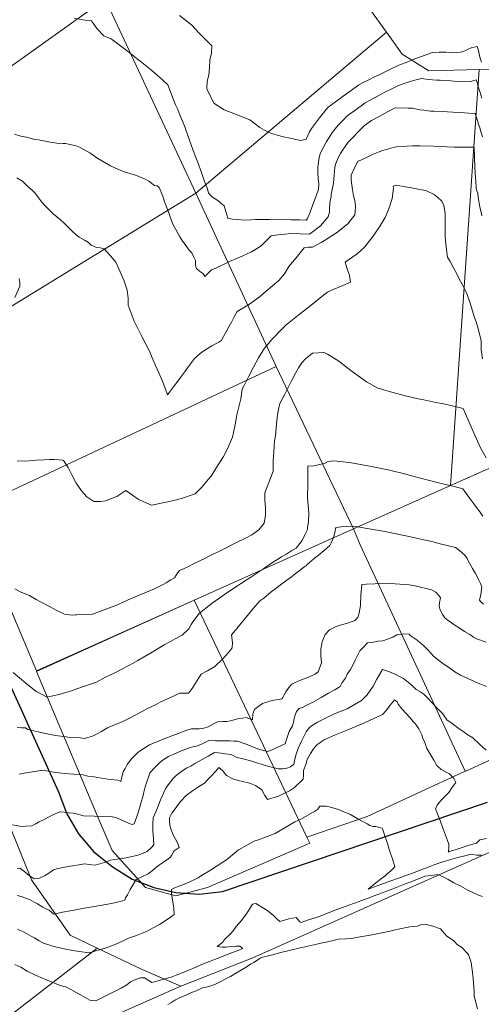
# Model space of a CAD drawing. Header units: inches. Extents: x 11351264 to 11356330, y 6702313 to 6706468.
# Tile 55 of 160: x 11352192 to 11352467, y 6705263 to 6705850. Entities that reach past the tile are written whole.
import ezdxf

# ---------------------------------------------------------------- set-up
doc = ezdxf.new("R2010")
doc.units = ezdxf.units.IN
doc.header["$MEASUREMENT"] = 0
doc.layers.add('Shumate_Contours_clip1', color=7, linetype='Continuous', lineweight=0)
doc.layers.add('Shumate_Parcels_clip1', color=7, linetype='Continuous', lineweight=0)
doc.layers.add('Shumate_Streets_clip1', color=7, linetype='Continuous')

msp = doc.modelspace()

# ---------------------------------------------------------------- linework, layer by layer
at = {"layer": 'Shumate_Contours_clip1'}
for points, elevation in [([(11352224.37, 6705851.37), (11352231.85, 6705850.08), (11352234.67, 6705849.76), (11352238.01, 6705845.3), (11352242.06, 6705840.91), (11352246.42, 6705839.06), (11352255.16, 6705832.42), (11352258.24, 6705830.04), (11352263.87, 6705825.75), (11352269.79, 6705820.96), (11352272.39, 6705818.84), (11352277.37, 6705814.41), (11352280.21, 6705811.68), (11352282.28, 6705806.35), (11352283.18, 6705804.26), (11352284.97, 6705799.73), (11352286.18, 6705796.86), (11352287.67, 6705793.11), (11352289.18, 6705789.46), (11352290.37, 6705786.49), (11352292.35, 6705780.76), (11352295.27, 6705773.02), (11352296.66, 6705769.26), (11352298.14, 6705765.23), (11352300.32, 6705759.2), (11352302.24, 6705753.81), (11352303.88, 6705749.45), (11352304.65, 6705746.97), (11352307.03, 6705744.51), (11352310.04, 6705742.58), (11352311.89, 6705740.96), (11352313.94, 6705739.31), (11352314.99, 6705735.91), (11352316.12, 6705732.03), (11352318.9, 6705731.38), (11352321.92, 6705731.27), (11352326.11, 6705730.9), (11352329.83, 6705731.07), (11352332.54, 6705731.12), (11352335.06, 6705731.14), (11352337.58, 6705731.17), (11352340.96, 6705731.19), (11352343.58, 6705731.38), (11352348.61, 6705731.26), (11352353.76, 6705731.04), (11352358.76, 6705730.93), (11352362.84, 6705730.88), (11352363.64, 6705731.81), (11352364.06, 6705732.79), (11352365.28, 6705735.67), (11352366.89, 6705740.23), (11352368.55, 6705744.76), (11352370.2, 6705749.3), (11352370.39, 6705752.33), (11352370.02, 6705755.71), (11352369.73, 6705759.04), (11352369.72, 6705761.76), (11352369.77, 6705762.14), (11352369.79, 6705762.31), (11352369.83, 6705762.73), (11352370.31, 6705766.77), (11352370.77, 6705768.96), (11352371.45, 6705771.01), (11352372.87, 6705774.02), (11352374.98, 6705777.69), (11352376.12, 6705779.51), (11352377.15, 6705781.24), (11352378.56, 6705783.28), (11352380.09, 6705785.3), (11352381.88, 6705787.62), (11352383.44, 6705789.19), (11352385.01, 6705790.79), (11352386.88, 6705792.71), (11352388.74, 6705794.08), (11352391.81, 6705796.35), (11352398.06, 6705800.88), (11352403.18, 6705803.7), (11352407.88, 6705806.29), (11352410.08, 6705807.48), (11352413.44, 6705809.07), (11352417.07, 6705810.73), (11352419.53, 6705811.88), (11352424.22, 6705813.34), (11352427.66, 6705814.35), (11352431.67, 6705815.38), (11352435.74, 6705814.75), (11352440.54, 6705814.44), (11352442.69, 6705814.29), (11352446.12, 6705814.16), (11352449.05, 6705813.89), (11352453.11, 6705813.61), (11352460.34, 6705813.39), (11352464.32, 6705814.53), (11352464.95, 6705812.35), (11352465.51, 6705810.42), (11352466.36, 6705807.56), (11352467.54, 6705803.71)], 1424), ([(11352287.31, 6705853.08), (11352291.6, 6705849.53), (11352294.78, 6705846.97), (11352298.83, 6705842.64), (11352302.21, 6705839.31), (11352306.54, 6705834.87), (11352306.28, 6705830.52), (11352305.34, 6705826.31), (11352305.22, 6705821.95), (11352304.77, 6705817.46), (11352303.86, 6705813.71), (11352303.6, 6705809.21), (11352307.78, 6705800.61), (11352313.85, 6705796.72), (11352320.65, 6705794.15), (11352329.13, 6705790.75), (11352335.2, 6705786.16), (11352337.9, 6705784.53), (11352340.92, 6705783.13), (11352342.83, 6705782.36), (11352345.67, 6705781.47), (11352347.62, 6705780.95), (11352350.01, 6705780.39), (11352352.2, 6705779.91), (11352354.18, 6705779.55), (11352356.74, 6705778.96), (11352359.66, 6705778.33), (11352362.79, 6705779.24), (11352363.89, 6705781.45), (11352364.9, 6705783.49), (11352365.95, 6705785.61), (11352368.39, 6705788.74), (11352370.83, 6705791.86), (11352373.26, 6705794.98), (11352375.47, 6705797.77), (11352375.72, 6705798.07), (11352375.94, 6705798.29), (11352380.29, 6705801.41), (11352384.95, 6705804.79), (11352389.62, 6705808.16), (11352394.29, 6705811.53), (11352396.48, 6705812.76), (11352399.83, 6705814.45), (11352403.23, 6705816.11), (11352405.89, 6705817.45), (11352410.02, 6705819.44), (11352411.95, 6705820.41), (11352418.02, 6705823.33), (11352423.56, 6705825.42), (11352427.11, 6705826.93), (11352430.99, 6705828.35), (11352438.26, 6705830.97), (11352442.2, 6705831.17), (11352446.18, 6705831.16), (11352452.51, 6705830.6), (11352455.03, 6705831.16), (11352457.44, 6705831.9), (11352459.39, 6705832.85), (11352461.21, 6705833.77), (11352464.91, 6705834.53), (11352465.62, 6705832.01), (11352466.44, 6705828.18), (11352467.38, 6705825.18)], 1422), ([(11352188.91, 6705782.18), (11352192.52, 6705781.03), (11352196.01, 6705780.28), (11352200.96, 6705778.95), (11352203.13, 6705778.69), (11352210.27, 6705777.41), (11352216.57, 6705776.46), (11352217.89, 6705776.63), (11352219.34, 6705776.55), (11352225.69, 6705775.18), (11352227.68, 6705774.41), (11352233.78, 6705770.99), (11352238.62, 6705767.58), (11352246.03, 6705763.23), (11352246.87, 6705762.75), (11352251.84, 6705760.6), (11352254.23, 6705759.75), (11352259.52, 6705758.07), (11352261.56, 6705757.41), (11352266.75, 6705755.3), (11352268.95, 6705754.03), (11352272.25, 6705751.55), (11352273.99, 6705751.29), (11352275.12, 6705750.22), (11352277.3, 6705745.12), (11352278.13, 6705742.38), (11352279.24, 6705739.18), (11352281.14, 6705734.55), (11352283.15, 6705728.82), (11352285.11, 6705725.21), (11352287.53, 6705720.88), (11352289.06, 6705718.3), (11352290.63, 6705716.26), (11352292.93, 6705712.98), (11352294.53, 6705711.35), (11352295.85, 6705708.69), (11352296.71, 6705706.8), (11352296.9, 6705703.98), (11352297.41, 6705701.99), (11352299.14, 6705700.46), (11352300.95, 6705699.08), (11352301.07, 6705698.99), (11352301.1, 6705698.96), (11352302.54, 6705697.17), (11352303.6, 6705698.41), (11352306.42, 6705701.07), (11352308.89, 6705702.08), (11352311.28, 6705703.26), (11352313.94, 6705704.64), (11352316.37, 6705705.69), (11352318.47, 6705706.69), (11352320.5, 6705707.61), (11352324.97, 6705709.61), (11352330.12, 6705711.86), (11352335.74, 6705715.36), (11352337.88, 6705717.45), (11352342.04, 6705721.43), (11352347.55, 6705722.21), (11352350.14, 6705722.51), (11352353.99, 6705722.91), (11352359.18, 6705722.65), (11352364.78, 6705722.42), (11352371.45, 6705727.44), (11352376.04, 6705732.74), (11352376.65, 6705735.51), (11352376.8, 6705738.24), (11352377.19, 6705742.49), (11352377.74, 6705744.66), (11352377.83, 6705746.19), (11352378.59, 6705750.19), (11352379.04, 6705752.71), (11352379.37, 6705755.42), (11352379.5, 6705757.65), (11352379.7, 6705760), (11352379.96, 6705762.36), (11352380.54, 6705764.69), (11352381.98, 6705768.03), (11352383.4, 6705770.64), (11352384.72, 6705772.76), (11352387.88, 6705777.45), (11352391.02, 6705780.61), (11352394.12, 6705783.76), (11352397.58, 6705787.27), (11352401.79, 6705790.34), (11352406.72, 6705792.98), (11352409.87, 6705794.64), (11352411.66, 6705795.6), (11352415.9, 6705797.84), (11352423.7, 6705797.7), (11352426.3, 6705797.58), (11352428.94, 6705797.05), (11352430.93, 6705796.74), (11352432.93, 6705796.41), (11352436.91, 6705795.97), (11352438.98, 6705795.87), (11352443.86, 6705795.6), (11352450.35, 6705795.35), (11352455.13, 6705795.05), (11352457.26, 6705794.91), (11352459.92, 6705794.76), (11352463.74, 6705794.53), (11352464.83, 6705790.89), (11352465.04, 6705790.21), (11352465.67, 6705788.1), (11352466.35, 6705785.89), (11352467.02, 6705783.71), (11352468.05, 6705780.59)], 1426), ([(11352190.12, 6705756.03), (11352193.59, 6705754.08), (11352195.34, 6705752.31), (11352197.23, 6705750.51), (11352199.38, 6705748.74), (11352201.05, 6705747.1), (11352203.26, 6705744.03), (11352205.15, 6705741.53), (11352207.18, 6705739.42), (11352209.2, 6705737.29), (11352211.89, 6705734.56), (11352216.25, 6705730.94), (11352218.46, 6705729.05), (11352220.41, 6705727.09), (11352222.57, 6705724.78), (11352223.48, 6705724), (11352225.53, 6705722.13), (11352227.32, 6705720.74), (11352230.56, 6705718.96), (11352233.07, 6705717.39), (11352234.6, 6705715.99), (11352237.8, 6705714.57), (11352239.94, 6705714.34), (11352242.31, 6705713.64), (11352246.06, 6705709.43), (11352249.2, 6705705.7), (11352251.04, 6705701.71), (11352253.28, 6705696.83), (11352254.08, 6705694.94), (11352256.06, 6705688.94), (11352256.57, 6705684.17), (11352256.71, 6705680.08), (11352258.37, 6705675.25), (11352260.12, 6705670.56), (11352264.82, 6705661.35), (11352269.55, 6705652.28), (11352271.03, 6705648.7), (11352272.9, 6705644.15), (11352274.87, 6705639.67), (11352276.85, 6705635.2), (11352278.67, 6705630.61), (11352280.06, 6705626.59), (11352283.73, 6705631.32), (11352285.08, 6705633.18), (11352287.94, 6705636.93), (11352290.8, 6705640.87), (11352292.09, 6705642.58), (11352296.16, 6705648.28), (11352299.51, 6705651.23), (11352301.16, 6705652.38), (11352303.3, 6705653.89), (11352306.59, 6705655.79), (11352310.66, 6705657.95), (11352311.98, 6705658.74), (11352312.18, 6705658.72), (11352313.6, 6705661.38), (11352315.14, 6705664.23), (11352316.69, 6705667.09), (11352318.24, 6705669.93), (11352319.78, 6705673.11), (11352321.63, 6705676.23), (11352326, 6705678.91), (11352328.44, 6705680.26), (11352330.36, 6705681.59), (11352335, 6705684.97), (11352338.92, 6705688.47), (11352346.59, 6705694.73), (11352349.86, 6705698.77), (11352352.52, 6705703.06), (11352356.79, 6705708.36), (11352359.31, 6705711.4), (11352361.55, 6705714.27), (11352364.17, 6705714.62), (11352366.52, 6705714.79), (11352371.72, 6705717.53), (11352373.81, 6705718.72), (11352380.86, 6705723.18), (11352387.64, 6705728.64), (11352391.92, 6705733.92), (11352392.11, 6705735.82), (11352392.32, 6705739.37), (11352391.85, 6705742.62), (11352391.13, 6705745.31), (11352390.53, 6705748.86), (11352390.03, 6705751.98), (11352389.59, 6705754.84), (11352389.71, 6705757.64), (11352391.5, 6705761.63), (11352392.57, 6705763.9), (11352393.67, 6705765.98), (11352395.44, 6705766.68), (11352399.19, 6705768.39), (11352402.84, 6705770.14), (11352405.7, 6705771.36), (11352408.6, 6705772.3), (11352411.29, 6705773.28), (11352413.85, 6705773.96), (11352417.57, 6705774.74), (11352422.75, 6705775.03), (11352426.17, 6705775.11), (11352430.84, 6705775.11), (11352438.86, 6705774.89), (11352441.11, 6705774.84), (11352446.79, 6705774.53), (11352451.29, 6705774.32), (11352454.81, 6705774.32), (11352462.19, 6705774.47), (11352463.04, 6705774.43), (11352463.13, 6705774.18), (11352463.28, 6705768.39), (11352463.5, 6705762.24), (11352463.78, 6705756.16), (11352463.99, 6705754.11), (11352464.16, 6705750.19), (11352464.63, 6705748.32), (11352465.25, 6705746.84), (11352465.45, 6705744.32), (11352466.43, 6705738.72), (11352467.16, 6705735.37), (11352467.64, 6705733.32)], 1428), ([(11352190.36, 6705587.21), (11352194.86, 6705586.89), (11352197.6, 6705587.2), (11352202.03, 6705587.64), (11352206.44, 6705587.82), (11352209.52, 6705587.9), (11352212.58, 6705587.96), (11352215.51, 6705587.85), (11352217.75, 6705587.57), (11352218.15, 6705587.27), (11352218.48, 6705586.76), (11352220.75, 6705583.13), (11352223.23, 6705578.35), (11352225.62, 6705573.79), (11352228.75, 6705569.32), (11352231.95, 6705565.75), (11352236.07, 6705562.85), (11352240.08, 6705562.93), (11352243.11, 6705563.37), (11352249.84, 6705565.82), (11352252.3, 6705567.54), (11352255.31, 6705569.42), (11352259.19, 6705566.61), (11352262.69, 6705564.37), (11352266.4, 6705562.4), (11352270.46, 6705560.79), (11352279.38, 6705562.39), (11352284.62, 6705563.7), (11352288.43, 6705564.74), (11352296.62, 6705567.43), (11352300.81, 6705571.69), (11352304.32, 6705576), (11352306.22, 6705578.02), (11352309.02, 6705582.57), (11352313.52, 6705589.7), (11352314.7, 6705591.88), (11352316.26, 6705595.32), (11352318.87, 6705601.24), (11352319.52, 6705604.05), (11352320.49, 6705608.82), (11352321.45, 6705614.69), (11352323.88, 6705624.17), (11352324.72, 6705629.96), (11352325.75, 6705632.05), (11352328.54, 6705637.69), (11352331.42, 6705643.12), (11352334.29, 6705648.56), (11352337.9, 6705654.33), (11352339.26, 6705655.84), (11352342.39, 6705659.5), (11352344.08, 6705661.42), (11352346.5, 6705663.92), (11352350.68, 6705668.23), (11352358.67, 6705674.57), (11352363.04, 6705677.98), (11352366.71, 6705680.83), (11352373.26, 6705685.97), (11352375.54, 6705687.77), (11352378.08, 6705688.97), (11352384.74, 6705691.8), (11352389.23, 6705693.88), (11352388.64, 6705697.76), (11352387.14, 6705702.38), (11352386.18, 6705705.82), (11352393.21, 6705710.72), (11352397.6, 6705714.65), (11352402.13, 6705720.46), (11352406.55, 6705726.93), (11352409.86, 6705732.32), (11352411.49, 6705736.15), (11352412.42, 6705738.17), (11352414.08, 6705743.71), (11352414.92, 6705749.9), (11352414.79, 6705751.1), (11352415.26, 6705751.38), (11352416.58, 6705751.67), (11352420.92, 6705750.88), (11352423.33, 6705750.44), (11352425.74, 6705750.02), (11352429.57, 6705749.35), (11352431.89, 6705748.96), (11352434.19, 6705748.6), (11352439.25, 6705746.06), (11352441.13, 6705744.55), (11352443.76, 6705742.16), (11352444.92, 6705739.49), (11352445.76, 6705735.09), (11352445.69, 6705728.23), (11352445.66, 6705723.87), (11352445.84, 6705721.17), (11352445.93, 6705718.43), (11352446.57, 6705713.04), (11352447.13, 6705708.68), (11352448.64, 6705706.05), (11352450.79, 6705702.45), (11352452.45, 6705699.23), (11352454.07, 6705695.88), (11352455.82, 6705692.52), (11352457.4, 6705689.36), (11352458.96, 6705686.51), (11352460.77, 6705680.66), (11352461.85, 6705677.2), (11352463.26, 6705672.74), (11352464.2, 6705670.06), (11352465.71, 6705665.42), (11352467.15, 6705658.72), (11352467.29, 6705653.41), (11352468.07, 6705647.99)], 1430), ([(11352191.54, 6705696.04), (11352191.97, 6705693.59), (11352192.01, 6705691.46), (11352188.98, 6705684.68)], 1430), ([(11352189.02, 6705510.81), (11352192.15, 6705509.03), (11352197.83, 6705506.77), (11352201.71, 6705504.44), (11352204.41, 6705503.08), (11352206.25, 6705502.04), (11352208.17, 6705500.97), (11352210.45, 6705499.83), (11352213.26, 6705498.21), (11352218.69, 6705495.62), (11352223.17, 6705495.09), (11352224.99, 6705495.3), (11352225.75, 6705495.22), (11352231.2, 6705495.36), (11352235.3, 6705495.58), (11352240.76, 6705497.58), (11352245.5, 6705499.31), (11352250.29, 6705501.2), (11352253.68, 6705502.81), (11352258.35, 6705505.07), (11352263.24, 6705507.05), (11352267.56, 6705508.77), (11352272.39, 6705510.72), (11352277.17, 6705513.15), (11352279.24, 6705514.27), (11352282.17, 6705516.14), (11352284.35, 6705517.26), (11352286.34, 6705520.54), (11352287.18, 6705521.62), (11352291.36, 6705523.5), (11352296.87, 6705526.2), (11352302.28, 6705528.82), (11352305.05, 6705530.21), (11352313.19, 6705534.28), (11352321.24, 6705538.5), (11352325.85, 6705540.67), (11352330.38, 6705542.98), (11352334.51, 6705545.92), (11352337.76, 6705550.04), (11352338.63, 6705554.58), (11352338.49, 6705559.11), (11352338.08, 6705563.6), (11352338.07, 6705568.14), (11352341.46, 6705576.86), (11352343.05, 6705580.98), (11352343.13, 6705584.13), (11352343.22, 6705586.81), (11352343.33, 6705590.08), (11352343.45, 6705592.51), (11352343.64, 6705595.98), (11352344.01, 6705599.08), (11352344.44, 6705602.03), (11352344.9, 6705606.61), (11352345.39, 6705611.2), (11352346.01, 6705615.8), (11352346.67, 6705619.75), (11352346.83, 6705620.61), (11352346.95, 6705620.9), (11352350.13, 6705626.89), (11352353.2, 6705633.26), (11352354.42, 6705635.61), (11352356.42, 6705639.57), (11352358.32, 6705642.59), (11352360.3, 6705645.63), (11352362.36, 6705648.14), (11352366.7, 6705651.49), (11352373.62, 6705651.92), (11352375.55, 6705650.75), (11352382.38, 6705646.63), (11352386.9, 6705643.12), (11352390.32, 6705640.57), (11352398.83, 6705634.4), (11352405.54, 6705630.63), (11352407.17, 6705630.12), (11352409.01, 6705629.57), (11352411.83, 6705628.7), (11352421.19, 6705626.07), (11352429.73, 6705624.24), (11352432.98, 6705623.49), (11352440.16, 6705622.06), (11352444.77, 6705621.24), (11352446.73, 6705620.81), (11352456.55, 6705618.33), (11352459.78, 6705610.65), (11352461.82, 6705606.05), (11352466.06, 6705596.74), (11352467.11, 6705594.59), (11352470.16, 6705588.88)], 1432), ([(11352188.06, 6705460.75), (11352195.49, 6705454.37), (11352201.85, 6705449.44), (11352204.87, 6705447.88), (11352208.27, 6705446.04), (11352211.78, 6705446.85), (11352215.49, 6705447.7), (11352222.74, 6705449.88), (11352226.01, 6705451.04), (11352229.99, 6705452.44), (11352234.71, 6705454.1), (11352237.69, 6705455.01), (11352243.17, 6705457.95), (11352248.38, 6705460.42), (11352253.24, 6705462.98), (11352259.19, 6705466.23), (11352262.48, 6705467.98), (11352271.04, 6705472.96), (11352278.16, 6705477.42), (11352281.81, 6705479.41), (11352284.71, 6705480.95), (11352288.93, 6705483.17), (11352292.76, 6705486.87), (11352294.22, 6705489.49), (11352295.87, 6705491.77), (11352298.96, 6705496.04), (11352302.88, 6705499.2), (11352306.66, 6705502.12), (11352310.76, 6705505.01), (11352316.05, 6705508.75), (11352321.79, 6705512.56), (11352323.7, 6705513.8), (11352327.57, 6705516.36), (11352329.75, 6705517.77), (11352334.57, 6705520.98), (11352337.54, 6705522.93), (11352342.24, 6705526.08), (11352344.63, 6705527.58), (11352348.15, 6705529.81), (11352350.69, 6705531.33), (11352354.25, 6705533.54), (11352356.76, 6705535.08), (11352359.14, 6705537.76), (11352360.42, 6705539.66), (11352362.05, 6705543.01), (11352363.55, 6705546.13), (11352363.58, 6705547.3), (11352363.8, 6705548.35), (11352364.31, 6705551.04), (11352364.5, 6705556), (11352364.05, 6705560.56), (11352363.58, 6705565.1), (11352363.71, 6705567.93), (11352363.88, 6705570.73), (11352363.84, 6705573.18), (11352363.86, 6705575.6), (11352363.87, 6705578.03), (11352363.82, 6705580.13), (11352363.82, 6705583.98), (11352367.49, 6705584.22), (11352370.81, 6705585.01), (11352373.7, 6705585.63), (11352375.64, 6705586.47), (11352379.23, 6705587.19), (11352388.73, 6705586.2), (11352396.41, 6705584.74), (11352398.5, 6705584.45), (11352400.82, 6705583.99), (11352412.6, 6705581.58), (11352421.48, 6705579.34), (11352426.55, 6705578.09), (11352435.53, 6705575.56), (11352440.93, 6705574.22), (11352451.09, 6705571.74), (11352456.27, 6705570.47), (11352460.55, 6705564.59), (11352462.89, 6705561.41), (11352464.43, 6705559.37), (11352466.59, 6705556.45), (11352468.3, 6705554.16)], 1434), ([(11352190.34, 6705428.05), (11352192.95, 6705427.77), (11352195.39, 6705427.8), (11352196.79, 6705426.79), (11352202.23, 6705425.54), (11352204.52, 6705424.98), (11352213.22, 6705423.25), (11352219.67, 6705422.36), (11352221.67, 6705422.1), (11352228, 6705421.74), (11352229.22, 6705421.68), (11352230.8, 6705421.5), (11352235.76, 6705422.98), (11352237.76, 6705423.92), (11352240.82, 6705425.64), (11352244.32, 6705427.79), (11352249.39, 6705429.94), (11352251.67, 6705430.8), (11352254.3, 6705431.88), (11352257.4, 6705433.57), (11352264.56, 6705437.35), (11352268.25, 6705439.36), (11352272.85, 6705441.58), (11352275.8, 6705443), (11352280.09, 6705445), (11352283.32, 6705446.56), (11352287.31, 6705448.47), (11352292.67, 6705448.43), (11352294.78, 6705451.27), (11352296.76, 6705454.47), (11352298.78, 6705457.58), (11352300.15, 6705459.74), (11352303.99, 6705461.72), (11352308.4, 6705464.43), (11352312.94, 6705468.85), (11352316.53, 6705472.72), (11352318.67, 6705475.47), (11352318.91, 6705478.64), (11352318.32, 6705483.33), (11352320.62, 6705486.04), (11352322.32, 6705488.15), (11352326.03, 6705492.63), (11352331.45, 6705499.11), (11352335.15, 6705503.5), (11352337.48, 6705505.27), (11352342.01, 6705508.94), (11352345.79, 6705511.76), (11352349.07, 6705514.31), (11352353.98, 6705517.95), (11352356.26, 6705519.63), (11352362.12, 6705523.99), (11352362.81, 6705524.53), (11352363.46, 6705525.19), (11352367.58, 6705528.86), (11352370.11, 6705530.9), (11352373.52, 6705533.64), (11352377, 6705536.59), (11352377.66, 6705538.11), (11352378.8, 6705540.4), (11352379.69, 6705543.34), (11352380.54, 6705547.38), (11352383.62, 6705547.66), (11352386.68, 6705547.98), (11352390.5, 6705548.09), (11352393.61, 6705547.84), (11352399.17, 6705546.77), (11352408.72, 6705545.08), (11352414.57, 6705543.98), (11352423.31, 6705542.17), (11352432.97, 6705539.97), (11352437.73, 6705538.96), (11352442.69, 6705537.67), (11352451.93, 6705535.34), (11352454.27, 6705533.57), (11352457.58, 6705530.71), (11352458.91, 6705528.8), (11352459.53, 6705527.51), (11352462.15, 6705522.92), (11352463.83, 6705519.98), (11352464.86, 6705518.04), (11352465.9, 6705516.01), (11352466.8, 6705513.89), (11352467.67, 6705512), (11352466.96, 6705507.28), (11352466.22, 6705503.98), (11352466.96, 6705502.92), (11352468.54, 6705501.51)], 1436), ([(11352191.58, 6705400.11), (11352196.94, 6705401.14), (11352201.01, 6705401.68), (11352205.72, 6705402.42), (11352212.04, 6705401.29), (11352218.88, 6705400.53), (11352224.28, 6705400.08), (11352229.68, 6705399.64), (11352232.52, 6705399.02), (11352236.32, 6705398.46), (11352240.79, 6705397.64), (11352245.97, 6705396.97), (11352250.54, 6705396.45), (11352252.19, 6705395.69), (11352252.87, 6705398.44), (11352253.74, 6705401.49), (11352254.78, 6705403.52), (11352256.03, 6705405.97), (11352257.46, 6705407.75), (11352258.87, 6705409.54), (11352260.77, 6705411.41), (11352262.66, 6705413.17), (11352266.03, 6705415.46), (11352269.33, 6705417.61), (11352277.42, 6705421.07), (11352284.78, 6705423.85), (11352292.15, 6705426.53), (11352294.44, 6705427.13), (11352296.75, 6705427.27), (11352299.07, 6705427.23), (11352301.07, 6705427.3), (11352301.73, 6705427.57), (11352304.39, 6705428.41), (11352308.01, 6705430.44), (11352309.83, 6705431.35), (11352313.21, 6705431.63), (11352315.48, 6705431.47), (11352317.7, 6705431.99), (11352322.56, 6705433.31), (11352324.79, 6705433.56), (11352327.09, 6705433.95), (11352330.9, 6705432.58), (11352331.03, 6705436.14), (11352332, 6705438.71), (11352333.96, 6705440.28), (11352336.82, 6705442.23), (11352341.21, 6705443.63), (11352343.47, 6705444.29), (11352346.75, 6705444.65), (11352348.3, 6705445.16), (11352348.91, 6705445.97), (11352349.54, 6705447.15), (11352350.62, 6705449.27), (11352352.51, 6705451.86), (11352354.3, 6705453.82), (11352355.81, 6705454.61), (11352359.47, 6705456.16), (11352363.13, 6705457.7), (11352368.23, 6705459.85), (11352369.99, 6705461.14), (11352371.98, 6705466.54), (11352371.67, 6705470.73), (11352371.58, 6705474.83), (11352372.32, 6705479.18), (11352373.18, 6705481.08), (11352374.21, 6705483.49), (11352376.82, 6705486.23), (11352380.4, 6705487.99), (11352383.37, 6705489), (11352388.13, 6705490.54), (11352391.76, 6705491.89), (11352393.72, 6705493.61), (11352394.46, 6705496.47), (11352395.23, 6705500.87), (11352395.39, 6705507), (11352396.05, 6705513.35), (11352398.81, 6705513.58), (11352403.74, 6705513.77), (11352408.65, 6705514.23), (11352413.18, 6705514.02), (11352424.35, 6705513.09), (11352427.86, 6705512.48), (11352437.54, 6705510.2), (11352440.25, 6705508.81), (11352443.02, 6705505.58), (11352442.36, 6705502.42), (11352442.21, 6705500.24), (11352442.85, 6705498.2), (11352444.45, 6705495.32), (11352445.52, 6705493.44), (11352447.55, 6705491.79), (11352447.88, 6705491.55), (11352448.11, 6705491.39), (11352450.87, 6705489.5), (11352454.05, 6705487.42), (11352457.24, 6705485.33), (11352460.42, 6705483.41), (11352462.71, 6705481.9), (11352464.48, 6705480.94), (11352470.27, 6705478.92)], 1438), ([(11352187.56, 6705369.8), (11352192.93, 6705368.95), (11352195.49, 6705369.16), (11352199.16, 6705369.31), (11352201.6, 6705370.57), (11352203.54, 6705371.6), (11352207.28, 6705373.54), (11352211.36, 6705375.58), (11352215.8, 6705377.67), (11352218.42, 6705377.39), (11352221.21, 6705377.06), (11352223.82, 6705376.81), (11352226.61, 6705376.18), (11352230.05, 6705375.28), (11352236.41, 6705375), (11352241.58, 6705374.92), (11352245.24, 6705375.02), (11352249.25, 6705374.32), (11352252.13, 6705373), (11352254.96, 6705371.59), (11352257.24, 6705370.74), (11352259.12, 6705370.05), (11352260.12, 6705370.4), (11352261.73, 6705374.83), (11352262.71, 6705377.84), (11352263.79, 6705381.18), (11352264.4, 6705383.39), (11352265.33, 6705386.52), (11352265.71, 6705388.51), (11352266.52, 6705391.67), (11352267.84, 6705395.61), (11352268.68, 6705398.41), (11352269.6, 6705400.95), (11352272.47, 6705404.11), (11352275.66, 6705407.34), (11352277.59, 6705408.77), (11352280.66, 6705410.65), (11352285.3, 6705412.66), (11352287.8, 6705413.82), (11352292.66, 6705415.6), (11352295.3, 6705416.46), (11352298.04, 6705417.11), (11352300.7, 6705418.25), (11352302.84, 6705419.2), (11352304.72, 6705420.15), (11352308.64, 6705420), (11352313.9, 6705419.92), (11352316.99, 6705420.11), (11352319.66, 6705419.89), (11352321.89, 6705419.75), (11352326.98, 6705417.94), (11352329.54, 6705417.04), (11352333.73, 6705415.33), (11352337.31, 6705414.27), (11352339.78, 6705413.68), (11352342.54, 6705414.65), (11352344.93, 6705415.77), (11352347.78, 6705417.07), (11352350.03, 6705418.13), (11352350.33, 6705418.26), (11352350.43, 6705418.58), (11352350.57, 6705418.94), (11352351.53, 6705422.1), (11352352.7, 6705425.5), (11352354.59, 6705429.07), (11352355.18, 6705431.18), (11352355.69, 6705433.33), (11352356.29, 6705435.43), (11352357.03, 6705437.49), (11352358.64, 6705439.23), (11352360.99, 6705440.09), (11352362.92, 6705441.01), (11352367.11, 6705443.36), (11352369.99, 6705444.93), (11352371.77, 6705445.9), (11352376.19, 6705448.46), (11352379.99, 6705450.47), (11352383.15, 6705452.41), (11352384.38, 6705454.84), (11352386.28, 6705457.34), (11352387.37, 6705459.74), (11352389.27, 6705462.6), (11352390.82, 6705465.51), (11352391.99, 6705468.18), (11352394.87, 6705473.67), (11352396.76, 6705475.76), (11352399.34, 6705478.45), (11352402.94, 6705478.99), (11352405.76, 6705479.42), (11352408.62, 6705479.75), (11352411.96, 6705480.91), (11352414.48, 6705481.97), (11352416.83, 6705483.32), (11352420.78, 6705483.95), (11352424.25, 6705483.7), (11352424.82, 6705482.9), (11352425.54, 6705482.54), (11352429.1, 6705480.16), (11352430.84, 6705478.58), (11352432.82, 6705476.91), (11352435.93, 6705473.68), (11352438.88, 6705470.63), (11352443.6, 6705466.81), (11352448.51, 6705463.32), (11352451.61, 6705461.17), (11352454.88, 6705459.15), (11352459.34, 6705457.25), (11352463.74, 6705455.23), (11352466.47, 6705454.11), (11352470.42, 6705452.5)], 1440), ([(11352190.36, 6705343.8), (11352192.04, 6705343.92), (11352195.08, 6705341.77), (11352196.65, 6705340.41), (11352198.34, 6705339.1), (11352199.37, 6705338.53), (11352200.47, 6705337.57), (11352203.79, 6705338.09), (11352206.66, 6705339.41), (11352208.69, 6705340.72), (11352212.09, 6705343.04), (11352214.17, 6705343.52), (11352217.85, 6705344.38), (11352220.78, 6705344.94), (11352224.64, 6705345.62), (11352227.15, 6705345.92), (11352230.51, 6705346.54), (11352233.62, 6705346.12), (11352236.98, 6705345.88), (11352242.54, 6705347.46), (11352246.14, 6705348.72), (11352248.67, 6705349.1), (11352253.11, 6705349.85), (11352255.52, 6705350.22), (11352259.9, 6705351.16), (11352262.69, 6705351.83), (11352264.63, 6705352.61), (11352268.02, 6705353.91), (11352270.34, 6705356.22), (11352272.04, 6705357.99), (11352271.71, 6705361.26), (11352271.53, 6705363.85), (11352271.43, 6705366.52), (11352271.37, 6705370.28), (11352271.46, 6705374.08), (11352273.06, 6705377.55), (11352274.56, 6705381.07), (11352275.27, 6705383.13), (11352276.03, 6705385.22), (11352277.88, 6705389.26), (11352279.28, 6705392.1), (11352283.34, 6705397.32), (11352285.25, 6705399.29), (11352288.49, 6705401.8), (11352291.7, 6705403.86), (11352293.17, 6705404.54), (11352293.94, 6705404.94), (11352296.48, 6705406.46), (11352300.38, 6705408.63), (11352304.27, 6705410.81), (11352308.12, 6705413.05), (11352312.18, 6705412.61), (11352314.58, 6705412.28), (11352318.05, 6705411.86), (11352321, 6705410.36), (11352327.52, 6705408.74), (11352329.58, 6705408.11), (11352333.9, 6705406.69), (11352336.69, 6705405.81), (11352340.3, 6705404.73), (11352344, 6705403.81), (11352346.14, 6705403.21), (11352346.79, 6705403.34), (11352348.86, 6705403.25), (11352351.29, 6705403.63), (11352353.5, 6705404.54), (11352355.48, 6705405.99), (11352356.13, 6705409.07), (11352356.86, 6705411.96), (11352358.01, 6705415.5), (11352359.95, 6705419.83), (11352361.96, 6705423.72), (11352362.91, 6705425.4), (11352363.42, 6705426.16), (11352365.01, 6705428.13), (11352367.51, 6705429.99), (11352369.51, 6705431.07), (11352373.89, 6705433.44), (11352379.22, 6705435.95), (11352383.62, 6705437.79), (11352387.23, 6705439.13), (11352395.78, 6705444.03), (11352397.18, 6705445.45), (11352399.31, 6705447.55), (11352402.81, 6705452.57), (11352405.08, 6705456.88), (11352408.35, 6705462.62), (11352412.53, 6705461.23), (11352415.29, 6705460.03), (11352420.93, 6705457.3), (11352423.92, 6705454.88), (11352426.37, 6705452.67), (11352428.44, 6705450.75), (11352430.69, 6705449.38), (11352432.95, 6705447.78), (11352435.91, 6705444.92), (11352437.4, 6705443.24), (11352440.82, 6705439.71), (11352444.4, 6705436.14), (11352446.81, 6705432.49), (11352449.87, 6705430.3), (11352454.08, 6705427.23), (11352456.81, 6705425.39), (11352458.95, 6705423.78), (11352462.19, 6705421.75), (11352466.46, 6705417.89), (11352470.14, 6705414.5)], 1442), ([(11352190.37, 6705327.72), (11352192.8, 6705327.05), (11352197.74, 6705325.25), (11352200.6, 6705323.76), (11352202.48, 6705322.76), (11352205.71, 6705320.8), (11352209, 6705319.11), (11352209.42, 6705318.91), (11352212.21, 6705316.62), (11352217.52, 6705317.69), (11352221.98, 6705318.53), (11352224.5, 6705318.96), (11352229.18, 6705319.85), (11352232.96, 6705320.5), (11352235.2, 6705320.87), (11352240.02, 6705321.64), (11352243.31, 6705322.29), (11352246.6, 6705322.95), (11352251.79, 6705324.07), (11352253.33, 6705324.45), (11352254.68, 6705324.9), (11352255.14, 6705326.3), (11352256.14, 6705328.1), (11352257.91, 6705331.36), (11352259.56, 6705334.23), (11352261.38, 6705337.24), (11352265.17, 6705338.96), (11352268.54, 6705340.62), (11352270.89, 6705342.39), (11352272.86, 6705344.21), (11352275.35, 6705346.02), (11352277.72, 6705347.55), (11352281.82, 6705350.57), (11352282.4, 6705351.53), (11352284.1, 6705354.37), (11352287.12, 6705356.28), (11352286.31, 6705358.67), (11352284.86, 6705361.29), (11352283.42, 6705363.99), (11352282.1, 6705367.53), (11352281.5, 6705369.72), (11352281.32, 6705371.9), (11352281.23, 6705374.1), (11352282.65, 6705376.84), (11352284.02, 6705378.59), (11352285.68, 6705380.8), (11352287.88, 6705383.71), (11352291.25, 6705387.29), (11352294.99, 6705390.25), (11352298.57, 6705392.62), (11352302.08, 6705394.68), (11352304.21, 6705396.92), (11352306.05, 6705398.8), (11352308.94, 6705401.87), (11352310.76, 6705404.13), (11352312.89, 6705402.24), (11352313.48, 6705401.59), (11352315.34, 6705399.24), (11352319.03, 6705397.35), (11352322.22, 6705396.34), (11352325.61, 6705395.62), (11352327.74, 6705395.13), (11352330.62, 6705394.15), (11352332.62, 6705393.38), (11352336.31, 6705390.79), (11352338.12, 6705387.29), (11352339.71, 6705384.92), (11352346.31, 6705386.93), (11352347.85, 6705387.79), (11352349.49, 6705388.6), (11352352.98, 6705390.15), (11352355.8, 6705392.1), (11352357.74, 6705393.97), (11352359.53, 6705395.56), (11352361.11, 6705397.04), (11352361.16, 6705399.51), (11352361.17, 6705402.35), (11352362.56, 6705405.82), (11352363.46, 6705408.95), (11352365.34, 6705412.53), (11352367.14, 6705415.28), (11352369.13, 6705417.56), (11352370.94, 6705418.88), (11352373.14, 6705420.47), (11352376.09, 6705421.8), (11352379.79, 6705423.34), (11352388.65, 6705426.92), (11352397.67, 6705430.85), (11352408.43, 6705435.64), (11352410.98, 6705438.45), (11352412.75, 6705441.04), (11352414.19, 6705442.71), (11352415.6, 6705444.42), (11352417.12, 6705443.22), (11352417.73, 6705441.99), (11352419.87, 6705439.17), (11352422.29, 6705436.63), (11352424.74, 6705433.95), (11352426.85, 6705431.39), (11352427.7, 6705430.64), (11352428.81, 6705429.06), (11352430.02, 6705427.11), (11352431.8, 6705423.67), (11352432.5, 6705421.46), (11352433.35, 6705419.56), (11352434.9, 6705415.45), (11352436.07, 6705413.44), (11352437.18, 6705411.41), (11352438.96, 6705408.5), (11352440.87, 6705405.2), (11352443.38, 6705402.87), (11352445.86, 6705401.44), (11352448.3, 6705400.26), (11352450.94, 6705397.44), (11352452.02, 6705395.15), (11352449.75, 6705391.89), (11352447.91, 6705389.2), (11352445.89, 6705387.27), (11352444.3, 6705385.54), (11352442.43, 6705383.5), (11352441.02, 6705381.64), (11352440.01, 6705379.52), (11352442.29, 6705373.41), (11352443.94, 6705369.09), (11352444.75, 6705366.94), (11352445.97, 6705363.74), (11352447.21, 6705360.47), (11352448, 6705358.39), (11352447.91, 6705356.08), (11352447.65, 6705353.92), (11352447.48, 6705353.6), (11352448.04, 6705353.8), (11352448.23, 6705353.86), (11352451.69, 6705355.05), (11352455.26, 6705356.24), (11352457.64, 6705356.99), (11352460.85, 6705357.85), (11352464.41, 6705358.85), (11352466.43, 6705360.86), (11352470.43, 6705361.66)], 1444), ([(11352190.59, 6705307.62), (11352192.29, 6705306.83), (11352194.14, 6705306), (11352195.98, 6705305.03), (11352198.86, 6705303.51), (11352200.85, 6705302.36), (11352203.56, 6705300.73), (11352206.2, 6705299.32), (11352211.67, 6705297.42), (11352217.52, 6705296.04), (11352221.37, 6705295.34), (11352227.44, 6705294.19), (11352233.58, 6705293.56), (11352238.03, 6705294.83), (11352240.28, 6705295.45), (11352243.5, 6705296.54), (11352246, 6705297.45), (11352250.32, 6705299.13), (11352254.04, 6705300.84), (11352256.75, 6705302.25), (11352259.26, 6705303.07), (11352261.54, 6705303.81), (11352265.52, 6705305.5), (11352268.29, 6705306.7), (11352271.15, 6705308.1), (11352275.37, 6705310.31), (11352279.39, 6705313), (11352281.85, 6705314.72), (11352284.04, 6705316.44), (11352283.8, 6705320.11), (11352283.22, 6705323.81), (11352282.4, 6705328.85), (11352282.49, 6705331.29), (11352283.88, 6705332.16), (11352288.07, 6705333.72), (11352290.58, 6705334.69), (11352293.06, 6705335.68), (11352298.4, 6705338.25), (11352300.46, 6705339.55), (11352305.78, 6705342.9), (11352309.81, 6705345.46), (11352313.19, 6705347.64), (11352315.2, 6705348.94), (11352318.95, 6705351.99), (11352322.39, 6705354.94), (11352327.46, 6705357.77), (11352332.3, 6705360.33), (11352334.29, 6705361.01), (11352338.58, 6705362.49), (11352344.36, 6705364.71), (11352346.39, 6705365.88), (11352349.62, 6705367.79), (11352356.03, 6705371.61), (11352359.56, 6705373.29), (11352362.82, 6705374.99), (11352368, 6705377.98), (11352369.83, 6705379.23), (11352370.93, 6705381.08), (11352374.8, 6705381.03), (11352377.27, 6705380.35), (11352382.1, 6705379.05), (11352385.22, 6705377.63), (11352388.78, 6705376.2), (11352393.56, 6705373.52), (11352399.15, 6705370.48), (11352400.74, 6705369.51), (11352401.62, 6705369.28), (11352402.51, 6705368.9), (11352404.43, 6705368.96), (11352408.18, 6705367.94), (11352408.45, 6705367.56), (11352409.58, 6705363.97), (11352411.14, 6705359.25), (11352413.23, 6705352.86), (11352414.28, 6705349.59), (11352415.74, 6705344.82), (11352413.22, 6705342.16), (11352411.44, 6705340.73), (11352409.86, 6705339.48), (11352406.91, 6705337.18), (11352404.36, 6705335.2), (11352399.76, 6705331.54), (11352405.19, 6705333.46), (11352407.39, 6705334.23), (11352410.53, 6705335.36), (11352413.31, 6705336.39), (11352417.22, 6705337.81), (11352419.21, 6705338.53), (11352421.12, 6705339.23), (11352424.08, 6705340.31), (11352427.34, 6705341.51), (11352431.89, 6705343.18), (11352435.55, 6705344.6), (11352438.58, 6705345.79), (11352442, 6705347.04), (11352444.91, 6705348.04), (11352449.1, 6705349.21), (11352453.27, 6705350.35), (11352457.41, 6705351.44), (11352461.17, 6705352.38), (11352461.98, 6705352.12), (11352464.59, 6705351.77), (11352467.43, 6705351.85)], 1446), ([(11352188.96, 6705286.49), (11352192.66, 6705284.86), (11352196.42, 6705282.55), (11352200.87, 6705280.32), (11352204.62, 6705278.71), (11352208.39, 6705277.16), (11352216.01, 6705273.96), (11352219.76, 6705272.98), (11352224.18, 6705270.68), (11352228.2, 6705268.3), (11352233.74, 6705265.21), (11352237.25, 6705264.74), (11352240.91, 6705266.53), (11352242.97, 6705267.57), (11352244.89, 6705268.52), (11352248.91, 6705270.56), (11352252.4, 6705272.44), (11352255.82, 6705274.36), (11352258.05, 6705276.16), (11352260.99, 6705277.58), (11352263.91, 6705278.51), (11352266.35, 6705278.45), (11352270.67, 6705275.8), (11352275.28, 6705276.98), (11352278.58, 6705277.87), (11352282.37, 6705278.96), (11352285.26, 6705280.16), (11352287.83, 6705281.2), (11352292.31, 6705283), (11352295.25, 6705284.2), (11352297.46, 6705285.12), (11352299.68, 6705286.04), (11352305.2, 6705288.29), (11352308.23, 6705289.48), (11352311.26, 6705290.66), (11352315.75, 6705292.41), (11352318.36, 6705293.47), (11352321.07, 6705294.46), (11352325.09, 6705296.03), (11352323.25, 6705297.38), (11352320.98, 6705297.38), (11352318.44, 6705297.29), (11352314.91, 6705296.87), (11352312.67, 6705296.86), (11352309.75, 6705297.2), (11352313.02, 6705299.79), (11352313.98, 6705301.2), (11352317.76, 6705304.8), (11352319.23, 6705306.59), (11352321.05, 6705309.23), (11352324.19, 6705312.77), (11352327.12, 6705316.54), (11352329.01, 6705319.46), (11352330.89, 6705322.43), (11352332.78, 6705322.89), (11352337.37, 6705320.06), (11352340.15, 6705318.37), (11352343.27, 6705315.66), (11352345.52, 6705313.59), (11352347.07, 6705312.24), (11352352.44, 6705313.78), (11352356.86, 6705314.62), (11352359.13, 6705312.04), (11352359.86, 6705311.58), (11352361.95, 6705312.4), (11352364.77, 6705313.28), (11352367.1, 6705314.03), (11352371.27, 6705315.45), (11352375.47, 6705317.22), (11352379.19, 6705318.56), (11352382.33, 6705319.69), (11352386.74, 6705321.3), (11352391.14, 6705322.92), (11352393.76, 6705323.87), (11352395.96, 6705324.67), (11352399.79, 6705326.11), (11352403.38, 6705327.47), (11352407.86, 6705329.18), (11352410.65, 6705330.22), (11352414.6, 6705331.74), (11352418.54, 6705333.27), (11352422.49, 6705334.8), (11352425.38, 6705335.93), (11352426.25, 6705336.26), (11352426.89, 6705336.5), (11352430.21, 6705337.81), (11352433.71, 6705339.19), (11352437.85, 6705339.7), (11352441.45, 6705340.15), (11352444.87, 6705338.7), (11352447.49, 6705337.19), (11352450.89, 6705335.32), (11352455.02, 6705333.27), (11352459.31, 6705330.92), (11352465.3, 6705328.16), (11352467.96, 6705327.1)], 1448), ([(11352280.39, 6705262.56), (11352282.4, 6705263.91), (11352284.93, 6705265.44), (11352286.87, 6705266.33), (11352291.07, 6705268.13), (11352294.01, 6705269.52), (11352297.23, 6705270.86), (11352301.06, 6705272.6), (11352303.11, 6705273.02), (11352305.37, 6705273.61), (11352308.69, 6705274.72), (11352317.69, 6705279.41), (11352322.31, 6705282.21), (11352326.96, 6705284.98), (11352329.62, 6705286.71), (11352331.56, 6705287.79), (11352335.32, 6705290.33), (11352336.27, 6705290.62), (11352341.11, 6705291.95), (11352343.49, 6705292.52), (11352346.88, 6705293.43), (11352352.66, 6705294.83), (11352358.45, 6705296.19), (11352365.55, 6705297.79), (11352369.28, 6705298.65), (11352371.55, 6705299.18), (11352374.84, 6705299.93), (11352378.13, 6705300.67), (11352382.13, 6705301.6), (11352386.42, 6705301.83), (11352389.99, 6705302.09), (11352392.67, 6705302.6), (11352400.91, 6705304.05), (11352408.96, 6705305.7), (11352411.9, 6705306.28), (11352418.77, 6705307.77), (11352424.72, 6705309.01), (11352429.05, 6705309.42), (11352431.63, 6705310.42), (11352433.84, 6705310.56), (11352438.48, 6705309.39), (11352443.01, 6705307.85), (11352446.57, 6705303.52), (11352450.9, 6705300.58), (11352453.15, 6705298.29), (11352455.46, 6705296.76), (11352459.66, 6705292.49), (11352461.23, 6705287.76), (11352462.11, 6705281.74), (11352462.47, 6705278.11), (11352462.96, 6705270.34), (11352463.14, 6705267.54), (11352465.01, 6705260.12)], 1450)]:
    msp.add_lwpolyline(points, dxfattribs=dict(at, elevation=elevation))
at = {"layer": 'Shumate_Parcels_clip1'}
for points in [[(11352243, 6705863), (11352072.66, 6705741.3), (11352059, 6705761.5), (11352038, 6705798), (11352039, 6705830.5), (11352053, 6705854.5), (11352168, 6705967), (11352187, 6705985), (11352187.1, 6705985.1)], [(11352410.67, 6705843.05), (11352297, 6705747), (11352243, 6705863), (11352374.8, 6705970.96), (11352389, 6705952.5), (11352407, 6705924.5), (11352405, 6705913), (11352396, 6705892.5), (11352395, 6705865)], [(11352297, 6705747), (11352126.54, 6705642.43), (11352123, 6705651), (11352083, 6705726), (11352072.66, 6705741.3), (11352243, 6705863)], [(11352466.03, 6705820.77), (11352449, 6705572.5), (11352391, 6705546.5), (11352345, 6705643.5), (11352297, 6705747), (11352410.67, 6705843.05), (11352420, 6705830), (11352436, 6705820)], [(11352609, 6705776), (11352519, 6705603.5), (11352492, 6705591.5), (11352449, 6705572.5), (11352466.03, 6705820.77), (11352475, 6705821), (11352505.66, 6705842.27)], [(11352345, 6705643.5), (11352161.62, 6705557.43), (11352126.54, 6705642.43), (11352297, 6705747)], [(11352391, 6705546.5), (11352296, 6705504), (11352201.86, 6705461.83), (11352162, 6705556.5), (11352161.62, 6705557.43), (11352345, 6705643.5)], [(11352555.98, 6705446.99), (11352458, 6705402), (11352457.76, 6705401.89), (11352395, 6705537), (11352391, 6705546.5), (11352449, 6705572.5), (11352492, 6705591.5)], [(11352457.76, 6705401.89), (11352399.13, 6705374.78), (11352363.29, 6705362.6), (11352327.98, 6705436.8), (11352296, 6705504), (11352391, 6705546.5), (11352395, 6705537)], [(11352363.29, 6705362.6), (11352365, 6705359), (11352304, 6705332.5), (11352285, 6705327.5), (11352267, 6705332.5), (11352247, 6705354.5), (11352239.38, 6705372.62), (11352202, 6705461.5), (11352296, 6705504), (11352327.98, 6705436.8)], [(11352238.24, 6705296.26), (11352097, 6705187), (11352047, 6705309), (11352185.98, 6705369.05), (11352186, 6705369), (11352199, 6705337), (11352222, 6705304)], [(11352542, 6705221), (11352516, 6705209), (11352438, 6705173.5), (11352375, 6705145), (11352294, 6705107.5), (11352230, 6705248), (11352288, 6705273.5), (11352331, 6705290.5), (11352477.76, 6705355.95)], [(11352288, 6705273.5), (11352230, 6705248), (11352294, 6705107.5), (11352156, 6705044), (11352134, 6705097), (11352097, 6705187), (11352238.24, 6705296.26), (11352265, 6705283.5)]]:
    msp.add_lwpolyline(points, close=True, dxfattribs=at)
at = {"layer": 'Shumate_Streets_clip1', "color": 4}
msp.add_lwpolyline([(11352108, 6705625), (11352215, 6705389.5), (11352220, 6705376.5), (11352227, 6705364.5), (11352236, 6705354), (11352247, 6705345), (11352259, 6705337.5), (11352272, 6705332.5), (11352285, 6705329.5), (11352299, 6705328.5), (11352313, 6705330), (11352471, 6705383.5)], dxfattribs=at)

doc.saveas('drawing.dxf')
